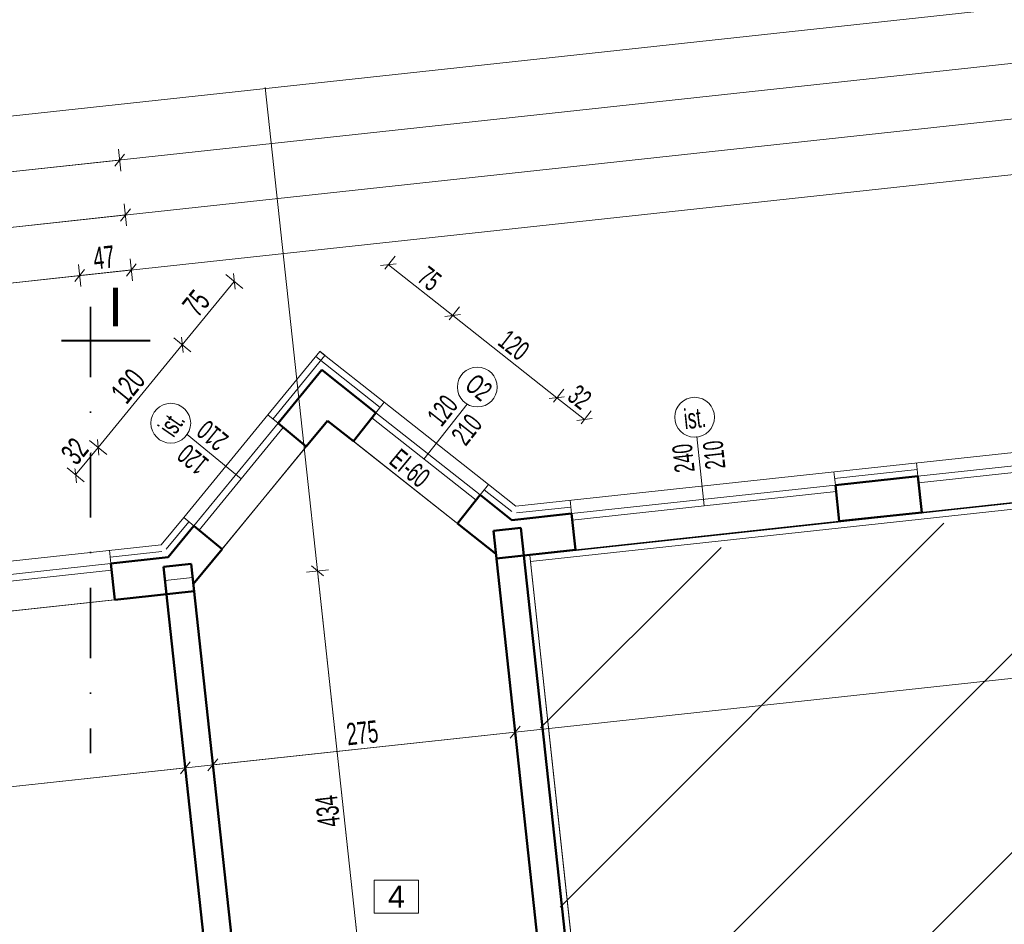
# Model space of a CAD drawing. Header units: millimetres. Extents: x 72202 to 304796, y 21658 to 519946.
# Tile 89 of 139: x 195580 to 196471, y 222518 to 223336. Entities that reach past the tile are written whole.
import ezdxf

# ---------------------------------------------------------------- set-up
doc = ezdxf.new("R2010")
doc.units = ezdxf.units.MM
doc.linetypes.add('ACAD_ISO10W100', pattern=[18.5, 12, -3, 0.5, -3])
doc.linetypes.add('DASHDOT', pattern=[25.4, 12.7, -6.35, 0, -6.35])
doc.layers.get('0').update_dxf_attribs({"color": 253})
doc.layers.get('Defpoints').update_dxf_attribs({"color": 253})
for name, color, linetype, lineweight in [('DRZWI I OKNA OPISY', 253, 'Continuous', 9), ('kreskowanie', 253, 'Continuous', 5), ('linia - gruba - projektowana', 253, 'Continuous', 50), ('linia - kreskowanie', 253, 'Continuous', 5), ('LINIA CIENKA', 7, 'Continuous', 13), ('LINIA KRESKOWANIE', 253, 'Continuous', 5), ('LINIA WYMIAROWANIE', 253, 'Continuous', 9), ('OPISY', 253, 'Continuous', 9), ('ściana_istniejąca', 253, 'Continuous', 35)]:
    doc.layers.add(name, color=color, linetype=linetype, lineweight=lineweight)
doc.layers.add('LINIA-NIE DRUKOWAĆ', color=253, linetype='Continuous', lineweight=20, plot=False)
doc.styles.add('simplex', font='arial.ttf')
doc.styles.get("Standard").update_dxf_attribs({"font": 'ARIALN.TTF', "width": 0.75})
doc.linetypes.add('GRADZINOWANIE', pattern='A,0.00254,-2.54,[134,ltypeshp.shx,S=2.54,R=0,X=-2.54,Y=0],-5.08,[134,ltypeshp.shx,S=2.54,R=180,X=2.54,Y=0],-2.54', length=10.16254)
doc.dimstyles.new('sebek100', dxfattribs={"dimtxt": 17, "dimasz": 10, "dimexe": 10, "dimexo": 20, "dimgap": 4, "dimtad": 1, "dimrnd": 0.5, "dimtxsty": 'Standard', "dimblk": 'OBLIQUE', "dimcen": 8, "dimclre": 1, "dimazin": 0, "dimtm": 1e-09, "dimtfac": 1, "dimtix": 1, "dimtmove": 1, "dimatfit": 3, "dimldrblk": 'zas', "dimfxl": 10, "dimfxlon": 1, "dimtolj": 2, "dimlwd": -1, "dimlwe": -1, "dimarcsym": 0})

# ---------------------------------------------------------------- blocks, each defined once
blk = doc.blocks.new('_Oblique')
at = {"color": 0, "linetype": 'ByBlock', "lineweight": -2}
blk.add_line((-0.5, -0.5), (0.5, 0.5), dxfattribs=at)
blk = doc.blocks.new('*D257')
at = {"layer": 'Defpoints', "color": 0, "lineweight": -3, "ltscale": 1.2, "transparency": 16777216}
blk.add_point((195765.29, 231441.87), dxfattribs=at)
at = {"layer": 'LINIA WYMIAROWANIE', "color": 1, "ltscale": 1.2, "transparency": 16777216}
for p, q in [((195765.29, 52082.93), (195765.29, 52067.93)), ((195793.29, 52077.93), (195793.29, 52067.93))]:
    blk.add_line(p, q, dxfattribs=at)
at = {"layer": 'LINIA WYMIAROWANIE', "color": 0, "ltscale": 1.2, "transparency": 16777216}
blk.add_line((195793.29, 52077.93), (195765.29, 52077.93), dxfattribs=at)
at = {"layer": 'LINIA WYMIAROWANIE', "color": 0, "ltscale": 1.2, "transparency": 16777216, "xscale": 10, "yscale": 10, "zscale": 10, "rotation": 180}
blk.add_blockref('_Oblique', (195765.29, 52077.93), dxfattribs=at)
at = {"layer": 'LINIA WYMIAROWANIE', "color": 0, "ltscale": 1.2, "transparency": 16777216, "xscale": 10, "yscale": 10, "zscale": 10}
blk.add_blockref('_Oblique', (195793.29, 52077.93), dxfattribs=at)
at = {"layer": 'LINIA WYMIAROWANIE', "color": 0, "lineweight": -3, "ltscale": 1.2, "transparency": 16777216, "insert": (195779.29, 52091.12), "char_height": 18, "attachment_point": 5, "bg_fill": 3, "box_fill_scale": 1.1, "bg_fill_color": 256, "bg_fill_true_color": 13158600, "bg_fill_transparency": 0}
blk.add_mtext('\\A2;28', dxfattribs=at)
at = {"layer": 'Defpoints', "color": 0, "lineweight": -3, "ltscale": 1.2, "transparency": 16777216}
for p in [(195765.29, 52077.93), (195793.29, 52077.93)]:
    blk.add_point(p, dxfattribs=at)
blk = doc.blocks.new('zas')
blk = doc.blocks.new('*D349')
at = {"layer": 'Defpoints', "color": 0, "lineweight": -3, "ltscale": 4, "transparency": 16777216}
for p in [(195634.41, 223104.73), (195661.35, 222855.94), (195422.71, 222830.43)]:
    blk.add_point(p, dxfattribs=at)
at = {"layer": 'LINIA WYMIAROWANIE', "color": 1, "ltscale": 4, "transparency": 16777216}
for p, q in [((195635.48, 223094.79), (195633.33, 223114.67)), ((195396.88, 223068.94), (195394.72, 223088.82))]:
    blk.add_line(p, q, dxfattribs=at)
at = {"layer": 'LINIA WYMIAROWANIE', "color": 0, "ltscale": 4, "transparency": 16777216}
blk.add_line((195395.8, 223078.88), (195634.41, 223104.73), dxfattribs=at)
at = {"layer": 'LINIA WYMIAROWANIE', "color": 0, "ltscale": 4, "transparency": 16777216, "xscale": 10, "yscale": 10, "zscale": 10}
for p, rotation in [((195634.41, 223104.73), 6.182016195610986), ((195395.8, 223078.88), 186.182016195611)]:
    blk.add_blockref('_Oblique', p, dxfattribs=dict(at, rotation=rotation))
at = {"layer": 'LINIA WYMIAROWANIE', "color": 0, "lineweight": -3, "ltscale": 4, "transparency": 16777216, "insert": (195513.57, 223105.93), "char_height": 20, "attachment_point": 5, "rotation": 6.18202, "bg_fill": 3, "box_fill_scale": 1.1, "bg_fill_color": 256, "bg_fill_true_color": 13158600, "bg_fill_transparency": 0}
blk.add_mtext('\\A2;240', dxfattribs=at)
blk = doc.blocks.new('*D350')
at = {"layer": 'Defpoints', "color": 0, "lineweight": -3, "ltscale": 4, "transparency": 16777216}
for p in [(195681.09, 223109.78), (195661.35, 222855.94), (195708.04, 222860.98)]:
    blk.add_point(p, dxfattribs=at)
at = {"layer": 'LINIA WYMIAROWANIE', "color": 1, "ltscale": 4, "transparency": 16777216}
for p, q in [((195635.48, 223094.79), (195633.33, 223114.67)), ((195682.17, 223099.84), (195680.02, 223119.73))]:
    blk.add_line(p, q, dxfattribs=at)
at = {"layer": 'LINIA WYMIAROWANIE', "color": 0, "ltscale": 4, "transparency": 16777216}
blk.add_line((195634.41, 223104.73), (195681.09, 223109.78), dxfattribs=at)
at = {"layer": 'LINIA WYMIAROWANIE', "color": 0, "ltscale": 4, "transparency": 16777216, "xscale": 10, "yscale": 10, "zscale": 10}
for p, rotation in [((195681.09, 223109.78), 6.182016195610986), ((195634.41, 223104.73), 186.182016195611)]:
    blk.add_blockref('_Oblique', p, dxfattribs=dict(at, rotation=rotation))
at = {"layer": 'LINIA WYMIAROWANIE', "color": 0, "lineweight": -3, "ltscale": 4, "transparency": 16777216, "insert": (195656.24, 223121.17), "char_height": 20, "attachment_point": 5, "rotation": 6.18202, "bg_fill": 3, "box_fill_scale": 1.1, "bg_fill_color": 256, "bg_fill_true_color": 13158600, "bg_fill_transparency": 0}
blk.add_mtext('\\A2;47', dxfattribs=at)
blk = doc.blocks.new('*D335')
at = {"layer": 'Defpoints', "color": 0, "lineweight": -3, "ltscale": 4, "transparency": 16777216}
for p in [(195670.48, 223209.03), (195702.68, 222910.7), (194700.03, 222802.49)]:
    blk.add_point(p, dxfattribs=at)
at = {"layer": 'LINIA WYMIAROWANIE', "color": 1, "ltscale": 4, "transparency": 16777216}
for p, q in [((195671.55, 223199.09), (195669.41, 223218.97)), ((194668.91, 223090.88), (194666.76, 223110.77))]:
    blk.add_line(p, q, dxfattribs=at)
at = {"layer": 'LINIA WYMIAROWANIE', "color": 0, "ltscale": 4, "transparency": 16777216}
blk.add_line((194667.84, 223100.82), (195670.48, 223209.03), dxfattribs=at)
at = {"layer": 'LINIA WYMIAROWANIE', "color": 0, "ltscale": 4, "transparency": 16777216, "xscale": 10, "yscale": 10, "zscale": 10}
for p, rotation in [((195670.48, 223209.03), 6.159668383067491), ((194667.84, 223100.82), 186.1596683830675)]:
    blk.add_blockref('_Oblique', p, dxfattribs=dict(at, rotation=rotation))
at = {"layer": 'LINIA WYMIAROWANIE', "color": 0, "lineweight": -3, "ltscale": 4, "transparency": 16777216, "insert": (195167.63, 223169.06), "char_height": 20, "attachment_point": 5, "rotation": 6.15967, "bg_fill": 3, "box_fill_scale": 1.1, "bg_fill_color": 256, "bg_fill_true_color": 13158600, "bg_fill_transparency": 0}
blk.add_mtext('\\A2;1009', dxfattribs=at)
blk = doc.blocks.new('*D351')
at = {"layer": 'Defpoints', "color": 0, "lineweight": -3, "ltscale": 4, "transparency": 16777216}
for p in [(195675.74, 223159.5), (195717.87, 222770.58), (194759.37, 222672.39)]:
    blk.add_point(p, dxfattribs=at)
at = {"layer": 'LINIA WYMIAROWANIE', "color": 1, "ltscale": 4, "transparency": 16777216}
for p, q in [((195676.82, 223149.56), (195674.67, 223169.44)), ((194718.92, 223045.8), (194716.77, 223065.68))]:
    blk.add_line(p, q, dxfattribs=at)
at = {"layer": 'LINIA WYMIAROWANIE', "color": 0, "ltscale": 4, "transparency": 16777216}
blk.add_line((194717.85, 223055.74), (195675.74, 223159.5), dxfattribs=at)
at = {"layer": 'LINIA WYMIAROWANIE', "color": 0, "ltscale": 4, "transparency": 16777216, "xscale": 10, "yscale": 10, "zscale": 10}
for p, rotation in [((195675.74, 223159.5), 6.182017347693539), ((194717.85, 223055.74), 186.1820173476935)]:
    blk.add_blockref('_Oblique', p, dxfattribs=dict(at, rotation=rotation))
at = {"layer": 'LINIA WYMIAROWANIE', "color": 0, "lineweight": -3, "ltscale": 4, "transparency": 16777216, "insert": (195195.07, 223123.54), "char_height": 20, "attachment_point": 5, "rotation": 6.18202, "bg_fill": 3, "box_fill_scale": 1.1, "bg_fill_color": 256, "bg_fill_true_color": 13158600, "bg_fill_transparency": 0}
blk.add_mtext('\\A2;963,5', dxfattribs=at)
blk = doc.blocks.new('*D355')
at = {"layer": 'Defpoints', "color": 0, "lineweight": -3, "ltscale": 4, "transparency": 16777216}
for p in [(195727.15, 223042.04), (195851.52, 223036.03), (195804.49, 222978.65)]:
    blk.add_point(p, dxfattribs=at)
at = {"layer": 'LINIA WYMIAROWANIE', "color": 1, "ltscale": 4, "transparency": 16777216}
for p, q in [((195781.91, 223093.08), (195766.45, 223105.76)), ((195734.89, 223035.7), (195719.42, 223048.38))]:
    blk.add_line(p, q, dxfattribs=at)
at = {"layer": 'LINIA WYMIAROWANIE', "color": 0, "ltscale": 4, "transparency": 16777216}
blk.add_line((195774.18, 223099.42), (195727.15, 223042.04), dxfattribs=at)
at = {"layer": 'LINIA WYMIAROWANIE', "color": 0, "ltscale": 4, "transparency": 16777216, "xscale": 10, "yscale": 10, "zscale": 10}
for p, rotation in [((195774.18, 223099.42), 50.66166120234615), ((195727.15, 223042.04), 230.6616612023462)]:
    blk.add_blockref('_Oblique', p, dxfattribs=dict(at, rotation=rotation))
at = {"layer": 'LINIA WYMIAROWANIE', "color": 0, "lineweight": -3, "ltscale": 4, "transparency": 16777216, "insert": (195739.71, 223079.71), "char_height": 20, "attachment_point": 5, "rotation": 50.66166, "bg_fill": 3, "box_fill_scale": 1.1, "bg_fill_color": 256, "bg_fill_true_color": 13158600, "bg_fill_transparency": 0}
blk.add_mtext('\\A2;75', dxfattribs=at)
blk = doc.blocks.new('*D356')
at = {"layer": 'Defpoints', "color": 0, "lineweight": -3, "ltscale": 4, "transparency": 16777216}
for p in [(195804.49, 222978.65), (195651.08, 222949.23), (195728.43, 222885.84)]:
    blk.add_point(p, dxfattribs=at)
at = {"layer": 'LINIA WYMIAROWANIE', "color": 0, "ltscale": 4, "transparency": 16777216}
blk.add_line((195727.15, 223042.04), (195651.08, 222949.23), dxfattribs=at)
at = {"layer": 'LINIA WYMIAROWANIE', "color": 1, "ltscale": 4, "transparency": 16777216}
for p, q in [((195734.89, 223035.7), (195719.42, 223048.38)), ((195658.82, 222942.89), (195643.35, 222955.57))]:
    blk.add_line(p, q, dxfattribs=at)
at = {"layer": 'LINIA WYMIAROWANIE', "color": 0, "ltscale": 4, "transparency": 16777216, "xscale": 10, "yscale": 10, "zscale": 10}
for p, rotation in [((195727.15, 223042.04), 50.66166120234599), ((195651.08, 222949.23), 230.661661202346)]:
    blk.add_blockref('_Oblique', p, dxfattribs=dict(at, rotation=rotation))
at = {"layer": 'LINIA WYMIAROWANIE', "color": 0, "lineweight": -3, "ltscale": 4, "transparency": 16777216, "insert": (195678.13, 223004.65), "char_height": 20, "attachment_point": 5, "rotation": 50.66166, "bg_fill": 3, "box_fill_scale": 1.1, "bg_fill_color": 256, "bg_fill_true_color": 13158600, "bg_fill_transparency": 0}
blk.add_mtext('\\A2;120', dxfattribs=at)
blk = doc.blocks.new('*D357')
at = {"layer": 'Defpoints', "color": 0, "lineweight": -3, "ltscale": 4, "transparency": 16777216}
for p in [(195728.43, 222885.84), (195708.04, 222860.98)]:
    blk.add_point(p, dxfattribs=at)
at = {"layer": 'LINIA WYMIAROWANIE', "color": 1, "ltscale": 4, "transparency": 16777216}
for p, q in [((195658.82, 222942.89), (195643.35, 222955.57)), ((195638.44, 222918.03), (195622.97, 222930.7))]:
    blk.add_line(p, q, dxfattribs=at)
at = {"layer": 'LINIA WYMIAROWANIE', "color": 0, "ltscale": 4, "transparency": 16777216}
blk.add_line((195651.08, 222949.23), (195630.7, 222924.37), dxfattribs=at)
at = {"layer": 'LINIA WYMIAROWANIE', "color": 0, "ltscale": 4, "transparency": 16777216, "xscale": 10, "yscale": 10, "zscale": 10}
for p, rotation in [((195651.08, 222949.23), 50.66166120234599), ((195630.7, 222924.37), 230.661661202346)]:
    blk.add_blockref('_Oblique', p, dxfattribs=dict(at, rotation=rotation))
at = {"layer": 'LINIA WYMIAROWANIE', "color": 0, "lineweight": -3, "ltscale": 4, "transparency": 16777216, "insert": (195629.9, 222945.81), "char_height": 20, "attachment_point": 5, "rotation": 50.66166, "bg_fill": 3, "box_fill_scale": 1.1, "bg_fill_color": 256, "bg_fill_true_color": 13158600, "bg_fill_transparency": 0}
blk.add_mtext('\\A2;32', dxfattribs=at)
at = {"layer": 'Defpoints', "color": 0, "lineweight": -3, "ltscale": 4, "transparency": 16777216}
blk.add_point((195630.7, 222924.37), dxfattribs=at)
blk = doc.blocks.new('*D358')
at = {"layer": 'Defpoints', "color": 0, "lineweight": -3, "ltscale": 4, "transparency": 16777216}
for p in [(195971.72, 223068.53), (195851.52, 223036.03), (195909.75, 222990.05)]:
    blk.add_point(p, dxfattribs=at)
at = {"layer": 'LINIA WYMIAROWANIE', "color": 1, "ltscale": 4, "transparency": 16777216}
for p, q in [((195910.4, 223110.59), (195919.69, 223122.36)), ((195968.62, 223064.61), (195977.92, 223076.38))]:
    blk.add_line(p, q, dxfattribs=at)
at = {"layer": 'LINIA WYMIAROWANIE', "color": 0, "ltscale": 4, "transparency": 16777216}
blk.add_line((195913.5, 223114.51), (195971.72, 223068.53), dxfattribs=at)
at = {"layer": 'LINIA WYMIAROWANIE', "color": 0, "ltscale": 4, "transparency": 16777216, "xscale": 10, "yscale": 10, "zscale": 10}
for p, rotation in [((195913.5, 223114.51), 141.7023734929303), ((195971.72, 223068.53), 321.7023734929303)]:
    blk.add_blockref('_Oblique', p, dxfattribs=dict(at, rotation=rotation))
at = {"layer": 'LINIA WYMIAROWANIE', "color": 0, "lineweight": -3, "ltscale": 4, "transparency": 16777216, "insert": (195950.76, 223101.85), "char_height": 18, "attachment_point": 5, "rotation": 321.70237, "bg_fill": 3, "box_fill_scale": 1.1, "bg_fill_color": 256, "bg_fill_true_color": 13158600, "bg_fill_transparency": 0}
blk.add_mtext('\\A2;75', dxfattribs=at)
blk = doc.blocks.new('*D359')
at = {"layer": 'Defpoints', "color": 0, "lineweight": -3, "ltscale": 4, "transparency": 16777216}
for p in [(195909.75, 222990.05), (196065.9, 222994.16), (196003.92, 222915.68)]:
    blk.add_point(p, dxfattribs=at)
at = {"layer": 'LINIA WYMIAROWANIE', "color": 1, "ltscale": 4, "transparency": 16777216}
for p, q in [((195968.62, 223064.61), (195977.92, 223076.38)), ((196062.8, 222990.24), (196072.09, 223002.01))]:
    blk.add_line(p, q, dxfattribs=at)
at = {"layer": 'LINIA WYMIAROWANIE', "color": 0, "ltscale": 4, "transparency": 16777216}
blk.add_line((195971.72, 223068.53), (196065.9, 222994.16), dxfattribs=at)
at = {"layer": 'LINIA WYMIAROWANIE', "color": 0, "ltscale": 4, "transparency": 16777216, "xscale": 10, "yscale": 10, "zscale": 10}
for p, rotation in [((195971.72, 223068.53), 141.7023734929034), ((196065.9, 222994.16), 321.7023734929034)]:
    blk.add_blockref('_Oblique', p, dxfattribs=dict(at, rotation=rotation))
at = {"layer": 'LINIA WYMIAROWANIE', "color": 0, "lineweight": -3, "ltscale": 4, "transparency": 16777216, "insert": (196026.98, 223041.7), "char_height": 18, "attachment_point": 5, "rotation": 321.70237, "bg_fill": 3, "box_fill_scale": 1.1, "bg_fill_color": 256, "bg_fill_true_color": 13158600, "bg_fill_transparency": 0}
blk.add_mtext('\\A2;120', dxfattribs=at)
blk = doc.blocks.new('*D360')
at = {"layer": 'Defpoints', "color": 0, "lineweight": -3, "ltscale": 4, "transparency": 16777216}
for p in [(196003.92, 222915.68), (196028.86, 222895.99)]:
    blk.add_point(p, dxfattribs=at)
at = {"layer": 'LINIA WYMIAROWANIE', "color": 1, "ltscale": 4, "transparency": 16777216}
for p, q in [((196062.8, 222990.24), (196072.09, 223002.01)), ((196087.74, 222970.55), (196097.03, 222982.32))]:
    blk.add_line(p, q, dxfattribs=at)
at = {"layer": 'LINIA WYMIAROWANIE', "color": 0, "ltscale": 4, "transparency": 16777216}
blk.add_line((196065.9, 222994.16), (196090.83, 222974.47), dxfattribs=at)
at = {"layer": 'LINIA WYMIAROWANIE', "color": 0, "ltscale": 4, "transparency": 16777216, "xscale": 10, "yscale": 10, "zscale": 10}
for p, rotation in [((196065.9, 222994.16), 141.7023734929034), ((196090.83, 222974.47), 321.7023734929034)]:
    blk.add_blockref('_Oblique', p, dxfattribs=dict(at, rotation=rotation))
at = {"layer": 'LINIA WYMIAROWANIE', "color": 0, "lineweight": -3, "ltscale": 4, "transparency": 16777216, "insert": (196086.54, 222994.67), "char_height": 18, "attachment_point": 5, "rotation": 321.70237, "bg_fill": 3, "box_fill_scale": 1.1, "bg_fill_color": 256, "bg_fill_true_color": 13158600, "bg_fill_transparency": 0}
blk.add_mtext('\\A2;32', dxfattribs=at)
at = {"layer": 'Defpoints', "color": 0, "lineweight": -3, "ltscale": 4, "transparency": 16777216}
blk.add_point((196090.83, 222974.47), dxfattribs=at)
blk = doc.blocks.new('*D445')
at = {"layer": 'Defpoints', "color": 0, "lineweight": -3, "ltscale": 4, "transparency": 16777216}
for p in [(195712.9, 222816.5), (194755, 222712.75), (195729.91, 222659.42)]:
    blk.add_point(p, dxfattribs=at)
at = {"layer": 'LINIA WYMIAROWANIE', "color": 0, "ltscale": 4, "transparency": 16777216}
blk.add_line((194772.01, 222555.67), (195729.91, 222659.42), dxfattribs=at)
at = {"layer": 'LINIA WYMIAROWANIE', "color": 1, "ltscale": 4, "transparency": 16777216}
for p, q in [((195729.37, 222664.39), (195730.99, 222649.48)), ((194771.47, 222560.64), (194773.09, 222545.72))]:
    blk.add_line(p, q, dxfattribs=at)
at = {"layer": 'LINIA WYMIAROWANIE', "color": 0, "ltscale": 4, "transparency": 16777216, "xscale": 10, "yscale": 10, "zscale": 10}
for p, rotation in [((195729.91, 222659.42), 6.182017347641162), ((194772.01, 222555.67), 186.1820173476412)]:
    blk.add_blockref('_Oblique', p, dxfattribs=dict(at, rotation=rotation))
at = {"layer": 'LINIA WYMIAROWANIE', "color": 0, "lineweight": -3, "ltscale": 4, "transparency": 16777216, "insert": (195249.24, 222623.47), "char_height": 20, "attachment_point": 5, "rotation": 6.18202, "bg_fill": 3, "box_fill_scale": 1.1, "bg_fill_color": 256, "bg_fill_true_color": 13158600, "bg_fill_transparency": 0}
blk.add_mtext('\\A2;963,5', dxfattribs=at)
blk = doc.blocks.new('*D446')
at = {"layer": 'Defpoints', "color": 0, "lineweight": -3, "ltscale": 4, "transparency": 16777216}
for p in [(196020.47, 222762.76), (195747.07, 222733.14), (196028.17, 222691.73)]:
    blk.add_point(p, dxfattribs=at)
at = {"layer": 'LINIA WYMIAROWANIE', "ltscale": 4, "transparency": 16777216}
for p, q in [((196027.63, 222696.7), (196029.24, 222681.79)), ((195754.23, 222667.09), (195755.84, 222652.17))]:
    blk.add_line(p, q, dxfattribs=at)
at = {"layer": 'LINIA WYMIAROWANIE', "color": 0, "ltscale": 4, "transparency": 16777216}
blk.add_line((195754.77, 222662.11), (196028.17, 222691.73), dxfattribs=at)
at = {"layer": 'LINIA WYMIAROWANIE', "color": 0, "ltscale": 4, "transparency": 16777216, "xscale": 10, "yscale": 10, "zscale": 10}
for p, rotation in [((196028.17, 222691.73), 6.182017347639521), ((195754.77, 222662.11), 186.1820173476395)]:
    blk.add_blockref('_Oblique', p, dxfattribs=dict(at, rotation=rotation))
at = {"layer": 'LINIA WYMIAROWANIE', "color": 0, "lineweight": -3, "ltscale": 4, "transparency": 16777216, "insert": (195889.94, 222691.05), "char_height": 20, "attachment_point": 5, "rotation": 6.18202, "bg_fill": 3, "box_fill_scale": 1.1, "bg_fill_color": 256, "bg_fill_true_color": 13158600, "bg_fill_transparency": 0}
blk.add_mtext('\\A2;275', dxfattribs=at)
blk = doc.blocks.new('*D448')
at = {"layer": 'Defpoints', "color": 0, "lineweight": -3, "ltscale": 4, "transparency": 16777216}
for p in [(195737.08, 222825.41), (195896.18, 222405.85), (195783.84, 222393.68)]:
    blk.add_point(p, dxfattribs=at)
at = {"layer": 'LINIA WYMIAROWANIE', "color": 1, "ltscale": 4, "transparency": 16777216}
for p, q in [((195839.48, 222836.5), (195859.36, 222838.65)), ((195886.24, 222404.78), (195906.13, 222406.93))]:
    blk.add_line(p, q, dxfattribs=at)
at = {"layer": 'LINIA WYMIAROWANIE', "color": 0, "ltscale": 4, "transparency": 16777216}
blk.add_line((195849.42, 222837.58), (195896.18, 222405.85), dxfattribs=at)
at = {"layer": 'LINIA WYMIAROWANIE', "color": 0, "ltscale": 4, "transparency": 16777216, "xscale": 10, "yscale": 10, "zscale": 10}
for p, rotation in [((195849.42, 222837.58), 96.18201734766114), ((195896.18, 222405.85), 276.1820173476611)]:
    blk.add_blockref('_Oblique', p, dxfattribs=dict(at, rotation=rotation))
at = {"layer": 'LINIA WYMIAROWANIE', "color": 0, "lineweight": -3, "ltscale": 4, "transparency": 16777216, "insert": (195858.67, 222620.19), "char_height": 20, "attachment_point": 5, "rotation": 96.18202, "bg_fill": 3, "box_fill_scale": 1.1, "bg_fill_color": 256, "bg_fill_true_color": 13158600, "bg_fill_transparency": 0}
blk.add_mtext('\\A2;434', dxfattribs=at)

msp = doc.modelspace()

# ---------------------------------------------------------------- hatches: boundary and pattern name
at = {"layer": 'linia - kreskowanie'}
h = msp.add_hatch(dxfattribs=at)
h.set_pattern_fill('ANSI31', color=8, scale=40)
h.set_pattern_definition([(45, (56619.7, 32256.06), (-89.80256, 89.80256), [])])
h.paths.add_polyline_path([(198832.725, 222178.761), (198839.81, 222204.675), (199063.501, 222228.904), (198963.029, 223156.479), (196035.652, 222839.393), (196103.818, 222210.074), (196240.541, 222224.884), (196240.459, 221997.338), (196240.459, 221796.737), (196350.333, 221796.737), (196350.333, 221138.737), (199068.086, 221138.737), (199068.086, 221771.737), (198833.148, 221771.737)])

# ---------------------------------------------------------------- linework, layer by layer
at = {"layer": 'DRZWI I OKNA OPISY'}
for p, q in [((195945.679, 222938.742), (195984.838, 222988.33)), ((195780.381, 222920.837), (195731.512, 222960.89)), ((196199.127, 222896.329), (196192.348, 222959.149)), ((196199.127, 222896.329), (196192.348, 222959.149))]:
    msp.add_line(p, q, dxfattribs=at)
msp.add_circle((196190.47, 222976.545), 18, dxfattribs=at)
at = {"layer": 'kreskowanie', "color": 0, "linetype": 'ACAD_ISO10W100', "lineweight": 40, "ltscale": 12}
msp.add_line((195617.996, 223045.966), (195697.996, 223045.966), dxfattribs=at)
at = {"layer": 'linia - gruba - projektowana'}
for p, q in [((195813.774, 222971.045), (195853.333, 223019.311)), ((195902.31, 222980.635), (195853.333, 223019.311)), ((195881.858, 222954.737), (195902.31, 222980.635)), ((195839.297, 222950.127), (195813.774, 222971.045)), ((195839.297, 222950.127), (195858.314, 222973.329)), ((195881.858, 222954.737), (195858.314, 222973.329)), ((196317.783, 222915.216), (196392.347, 222923.293)), ((196392.347, 222923.293), (196395.901, 222890.485)), ((196317.783, 222915.216), (196321.337, 222882.408)), ((195976.034, 222880.367), (195996.486, 222906.266)), ((196025.274, 222883.532), (195996.486, 222906.266)), ((196025.274, 222883.532), (196079.179, 222889.371)), ((196079.179, 222889.371), (196082.733, 222856.563)), ((196321.337, 222882.408), (196395.901, 222890.485)), ((196010.698, 222852.994), (195976.034, 222880.367)), ((195714.454, 222849.865), (195737.706, 222878.235)), ((195763.229, 222857.317), (195737.706, 222878.235)), ((196008.459, 222873.664), (196033.314, 222876.356)), ((196008.459, 222873.664), (196057.78, 222418.328)), ((196033.314, 222876.356), (196082.635, 222421.02)), ((195737.077, 222825.409), (195763.229, 222857.317)), ((196011.151, 222848.81), (196082.733, 222856.563)), ((195662.616, 222844.25), (195714.454, 222849.865)), ((195662.616, 222844.25), (195666.169, 222811.442)), ((195710.204, 222841.358), (195735.058, 222844.05)), ((195710.204, 222841.358), (195712.896, 222816.503)), ((195710.204, 222841.358), (195758.986, 222390.992)), ((195735.058, 222844.05), (195783.841, 222393.684)), ((195666.169, 222811.442), (195737.751, 222819.196))]:
    msp.add_line(p, q, dxfattribs=at)
at = {"layer": 'LINIA CIENKA'}
for p, q in [((196028.86, 222895.991), (199003.276, 223218.171)), ((195804.493, 222978.652), (195851.522, 223036.032)), ((195909.747, 222990.053), (195851.522, 223036.032)), ((195902.31, 222980.635), (195909.747, 222990.053)), ((196003.923, 222915.683), (195909.747, 222990.053)), ((195804.493, 222978.652), (195728.425, 222885.842)), ((195813.774, 222971.045), (195804.493, 222978.652)), ((195996.486, 222906.266), (195902.31, 222980.635)), ((195813.774, 222971.045), (195737.706, 222878.235)), ((195992.767, 222901.557), (195898.591, 222975.926)), ((195818.415, 222967.242), (195742.347, 222874.432)), ((195881.858, 222954.737), (195976.034, 222880.367)), ((195763.229, 222857.317), (195839.297, 222950.127)), ((196630.952, 222949.138), (196392.347, 222923.293)), ((196631.598, 222943.173), (196392.993, 222917.328)), ((196392.347, 222923.293), (196391.05, 222935.316)), ((196317.783, 222915.216), (196316.486, 222927.24)), ((196634.505, 222916.33), (196395.901, 222890.485)), ((195996.486, 222906.266), (196003.923, 222915.683)), ((196028.86, 222895.991), (196003.923, 222915.683)), ((196317.783, 222915.216), (196079.179, 222889.371)), ((196318.429, 222909.251), (196079.825, 222883.406)), ((196079.179, 222889.371), (196077.881, 222901.395)), ((196031.15, 222896.333), (196031.16, 222896.24)), ((195708.044, 222860.976), (195728.425, 222885.842)), ((195737.706, 222878.235), (195728.425, 222885.842)), ((196321.337, 222882.408), (196082.733, 222856.563)), ((195708.044, 222860.976), (194705.401, 222752.768)), ((195662.616, 222844.25), (195661.318, 222856.274)), ((195662.616, 222844.25), (195424.011, 222818.405)), ((195663.262, 222838.285), (195424.657, 222812.44)), ((195666.169, 222811.442), (195427.565, 222785.597))]:
    msp.add_line(p, q, dxfattribs=at)
msp.add_lwpolyline([(198975.828, 223169.34), (196041.492, 222851.501), (196109.658, 222222.182), (196246.381, 222236.991), (196246.299, 222009.445), (196246.299, 222009.445), (196246.299, 221808.844), (196355.808, 221808.844), (196355.808, 221150.844), (199073.926, 221150.844), (199073.926, 221783.844), (198838.988, 221783.844), (198838.86, 221907.081)], dxfattribs=at)
at = {"layer": 'LINIA KRESKOWANIE', "linetype": 'GRADZINOWANIE', "ltscale": 0.6}
for p, q in [((195809.104, 222974.846), (195856.133, 223032.225)), ((195905.999, 222985.341), (195847.774, 223031.32)), ((196317.11, 222921.178), (196391.674, 222929.255)), ((196025.112, 222891.279), (196000.175, 222910.971)), ((196029.476, 222890.023), (196078.506, 222895.333)), ((195712.655, 222857.169), (195733.036, 222882.036)), ((195708.688, 222855.01), (195661.998, 222849.971))]:
    msp.add_line(p, q, dxfattribs=at)
at = {"layer": 'LINIA WYMIAROWANIE', "color": 4, "ltscale": 1.2}
for q in [(195711.55, 222828.931), (195737.751, 222819.196)]:
    msp.add_line((195736.404, 222831.623), q, dxfattribs=at)
msp.add_lwpolyline([(195710.204, 222841.358), (195712.896, 222816.503), (195737.751, 222819.196), (195735.058, 222844.05), (195710.204, 222841.358)], dxfattribs=at)
at = {"layer": 'LINIA-NIE DRUKOWAĆ'}
for p, q in [((194214.956, 223101.854), (198960.201, 223615.845)), ((194220.341, 223052.144), (198965.585, 223566.136)), ((194225.725, 223002.435), (198970.969, 223516.427)), ((194231.11, 222952.726), (198976.354, 223466.718))]:
    msp.add_line(p, q, dxfattribs=at)
for points in [[(198970.028, 223169.341), (196035.692, 222851.502), (196103.858, 222222.183), (196246.623, 222236.99), (196246.292, 222009.443), (196246.292, 222009.146), (196246.299, 221808.846), (196350.008, 221808.846), (196350.008, 221150.846), (199068.126, 221150.846), (199068.126, 221783.846), (198833.188, 221783.846), (198832.766, 222190.869), (198839.85, 222216.783), (199063.541, 222241.013), (198963.069, 223168.587)], [(195805.917, 222189.877), (195737.077, 222825.409), (195858.314, 222973.329), (196010.698, 222852.994), (196079.317, 222219.491), (195805.917, 222189.877)], [(196994.897, 222955.366), (196036.006, 222851.502), (196104.172, 222222.183), (197063.063, 222326.047), (196994.897, 222955.366)], [(195712.896, 222816.503), (194754.999, 222712.747), (194823.165, 222083.428), (195752.231, 222184.061), (195740.923, 222288.451), (195767.766, 222291.358), (195769.778, 222291.358), (195712.896, 222816.503)]]:
    msp.add_lwpolyline(points, dxfattribs=at)
msp.add_lwpolyline([(198957.55, 223161.975), (196042.103, 222846.182), (196108.977, 222228.793), (196246.383, 222243.676), (196246.292, 222009.443), (196246.299, 221814.844), (196355.808, 221814.844), (196355.808, 221156.844), (199061.926, 221156.844), (199061.926, 221777.844), (198826.994, 221777.844), (198826.565, 222191.671), (198834.94, 222222.307), (199056.73, 222246.331)], close=True, dxfattribs=at)
at = {"layer": 'OPISY'}
msp.add_lwpolyline([(195900.791, 222557.876), (195900.791, 222527.876), (195940.791, 222527.876), (195940.791, 222557.876)], close=True, dxfattribs=at)
at = {"layer": 'ściana_istniejąca', "linetype": 'DASHDOT', "ltscale": 5}
msp.add_line((195644.224, 223076.418), (195644.224, 222672.791), dxfattribs=at)

# ---------------------------------------------------------------- texts
at = {"layer": 'DRZWI I OKNA OPISY', "char_height": 18, "width": 130, "attachment_point": 5}
for s, insert, rotation in [('120', (195962.505, 222982.601), 51.702374), ('210', (195984.45, 222965.272), 51.702374), ('ist. ', (196190.659, 222975.596), 6.159669), ('210', (195754.559, 222960.083), 140.661661), ('210', (196208.22, 222942.419), 96.159668), ('210', (196208.22, 222942.419), 96.159668), ('120', (195736.834, 222938.457), 140.661661), ('240', (196180.419, 222939.419), 96.159668), ('240', (196180.419, 222939.419), 96.159668)]:
    msp.add_mtext(s, dxfattribs=dict(at, insert=insert, rotation=rotation))
at = {"layer": 'kreskowanie', "color": 0, "linetype": 'ACAD_ISO10W100', "lineweight": 40, "ltscale": 12, "style": 'simplex'}
msp.add_text('I', height=35, dxfattribs=at).set_placement((195659.832, 223058.858))
at = {"layer": 'OPISY', "insert": (195920.791, 222542.876), "char_height": 20, "width": 40, "attachment_point": 5, "style": 'simplex'}
msp.add_mtext('4', dxfattribs=at)

# ---------------------------------------------------------------- next in the draw order: dimensions: what is measured, and where the dimension line sits
at = {"layer": 'LINIA WYMIAROWANIE', "lineweight": -3, "ltscale": 1.2}
dim = msp.add_linear_dim(base=(195765.292, 52077.926), p1=(195793.292, 52077.926), p2=(195765.292, 231441.874), dimstyle='sebek100', override={"dimtxt": 18, "dimrnd": 0, "dimfxl": 5, "dimtfill": 1, "dimarcsym": 2}, dxfattribs=at)
dim.commit()
dim.dimension.update_dxf_attribs({"geometry": '*D257', "text_midpoint": (195779.292, 52091.116)})
at = {"layer": 'LINIA WYMIAROWANIE', "lineweight": -3, "ltscale": 4}
dim = msp.add_linear_dim(base=(195634.406, 223104.727), p1=(195422.714, 222830.429), p2=(195661.354, 222855.937), angle=186.182016, dimstyle='sebek100', override={"dimtxt": 20, "dimrnd": 0, "dimtfill": 1, "dimarcsym": 2}, dxfattribs=at)
dim.commit()
dim.dimension.update_dxf_attribs({"geometry": '*D349', "text_midpoint": (195513.574, 223105.933)})

# ---------------------------------------------------------------- next in the draw order: dimensions: what is measured, and where the dimension line sits
dim = msp.add_linear_dim(base=(195681.094, 223109.784), p1=(195661.354, 222855.937), p2=(195708.044, 222860.976), angle=186.182016, text='47', dimstyle='sebek100', override={"dimtxt": 20, "dimrnd": 0, "dimtfill": 1, "dimarcsym": 2}, dxfattribs=at)
dim.commit()
dim.dimension.update_dxf_attribs({"geometry": '*D350', "text_midpoint": (195656.243, 223121.174)})

# ---------------------------------------------------------------- next in the draw order: dimensions: what is measured, and where the dimension line sits
dim = msp.add_aligned_dim(p1=(194700.034, 222802.494), p2=(195702.678, 222910.702), distance=300.063, text='1009', dimstyle='sebek100', override={"dimtxt": 20, "dimrnd": 0, "dimtfill": 1, "dimarcsym": 2}, dxfattribs=at)
dim.commit()
dim.dimension.update_dxf_attribs({"geometry": '*D335', "text_midpoint": (195167.635, 223169.058)})

# ---------------------------------------------------------------- next in the draw order: dimensions: what is measured, and where the dimension line sits
dim = msp.add_linear_dim(base=(195675.744, 223159.497), p1=(194759.37, 222672.388), p2=(195717.87, 222770.58), angle=186.182017, dimstyle='sebek100', override={"dimtxt": 20, "dimrnd": 0, "dimtfill": 1, "dimarcsym": 2}, dxfattribs=at)
dim.commit()
dim.dimension.update_dxf_attribs({"geometry": '*D351', "text_midpoint": (195195.07, 223123.545)})

# ---------------------------------------------------------------- next in the draw order: dimensions: what is measured, and where the dimension line sits
dim = msp.add_aligned_dim(p1=(195851.522, 223036.032), p2=(195804.493, 222978.652), distance=-100, text='75', dimstyle='sebek100', override={"dimtxt": 20, "dimrnd": 0, "dimtfill": 1, "dimarcsym": 2}, dxfattribs=at)
dim.commit()
dim.dimension.update_dxf_attribs({"geometry": '*D355', "text_midpoint": (195739.706, 223079.715)})

# ---------------------------------------------------------------- next in the draw order: dimensions: what is measured, and where the dimension line sits
dim = msp.add_aligned_dim(p1=(195851.522, 223036.032), p2=(195909.747, 222990.053), distance=100, text='75', dimstyle='sebek100', override={"dimtxt": 18, "dimrnd": 0, "dimfxl": 5, "dimtfill": 1, "dimarcsym": 2}, dxfattribs=at)
dim.commit()
dim.dimension.update_dxf_attribs({"geometry": '*D358', "text_midpoint": (195950.761, 223101.845)})
dim = msp.add_linear_dim(base=(195651.084, 222949.232), p1=(195804.493, 222978.652), p2=(195728.425, 222885.842), angle=50.661661, dimstyle='sebek100', override={"dimtxt": 20, "dimrnd": 0, "dimtfill": 1, "dimarcsym": 2}, dxfattribs=at)
dim.commit()
dim.dimension.update_dxf_attribs({"geometry": '*D356', "text_midpoint": (195678.126, 223004.646)})

# ---------------------------------------------------------------- next in the draw order: linework, layer by layer
msp.add_line((195856.133, 223032.225), (195851.509, 223036.015), dxfattribs=at)

# ---------------------------------------------------------------- next in the draw order: texts
at = {"layer": 'DRZWI I OKNA OPISY', "insert": (195754.559, 222960.083), "char_height": 18, "width": 130, "attachment_point": 5, "rotation": 140.661661}
msp.add_mtext('210', dxfattribs=at)

# ---------------------------------------------------------------- next in the draw order: dimensions: what is measured, and where the dimension line sits
at = {"layer": 'LINIA WYMIAROWANIE', "lineweight": -3, "ltscale": 4}
dim = msp.add_linear_dim(base=(196065.897, 222994.163), p1=(195909.747, 222990.053), p2=(196003.923, 222915.683), angle=141.702373, dimstyle='sebek100', override={"dimtxt": 18, "dimrnd": 0, "dimfxl": 5, "dimtfill": 1, "dimarcsym": 2}, dxfattribs=at)
dim.commit()
dim.dimension.update_dxf_attribs({"geometry": '*D359', "text_midpoint": (196026.984, 223041.7)})
dim = msp.add_linear_dim(base=(195630.703, 222924.365), p1=(195728.425, 222885.842), p2=(195708.044, 222860.976), angle=50.661661, text='32', dimstyle='sebek100', override={"dimtxt": 20, "dimrnd": 0, "dimtfill": 1, "dimarcsym": 2}, dxfattribs=at)
dim.commit()
dim.dimension.update_dxf_attribs({"geometry": '*D357', "text_midpoint": (195629.902, 222945.807)})

# ---------------------------------------------------------------- next in the draw order: linework, layer by layer
at = {"layer": 'DRZWI I OKNA OPISY'}
for p, q in [((195945.679, 222938.742), (195984.838, 222988.33)), ((195780.381, 222920.837), (195731.512, 222960.89))]:
    msp.add_line(p, q, dxfattribs=at)
msp.add_circle((195716.716, 222971.14), 18, dxfattribs=at)
at = {"layer": 'LINIA-NIE DRUKOWAĆ'}
msp.add_line((195802.065, 223274.771), (195921.273, 222174.224), dxfattribs=at)

# ---------------------------------------------------------------- next in the draw order: texts
at = {"layer": 'DRZWI I OKNA OPISY', "char_height": 18, "width": 130, "attachment_point": 5}
for s, insert, rotation in [('120', (195962.505, 222982.601), 51.702374), ('ist. ', (195717.558, 222970.662), 55.286817), ('120', (195736.834, 222938.457), 140.661661), ('EI-60 ', (195932.877, 222930.434), 320.291736)]:
    msp.add_mtext(s, dxfattribs=dict(at, insert=insert, rotation=rotation))

# ---------------------------------------------------------------- next in the draw order: dimensions: what is measured, and where the dimension line sits
at = {"layer": 'LINIA WYMIAROWANIE', "lineweight": -3, "ltscale": 4}
dim = msp.add_linear_dim(base=(196090.834, 222974.471), p1=(196003.923, 222915.683), p2=(196028.86, 222895.991), angle=141.702373, text='32', dimstyle='sebek100', override={"dimtxt": 18, "dimrnd": 0, "dimfxl": 5, "dimtfill": 1, "dimarcsym": 2}, dxfattribs=at)
dim.commit()
dim.dimension.update_dxf_attribs({"geometry": '*D360', "text_midpoint": (196086.541, 222994.669)})

# ---------------------------------------------------------------- next in the draw order: linework, layer by layer
at = {"layer": 'DRZWI I OKNA OPISY'}
msp.add_circle((195993.945, 223003.856), 18, dxfattribs=at)
at = {"layer": 'LINIA-NIE DRUKOWAĆ'}
msp.add_line((198980.398, 223011.506), (194763.68, 222554.763), dxfattribs=at)

# ---------------------------------------------------------------- next in the draw order: texts
at = {"layer": 'DRZWI I OKNA OPISY', "char_height": 18, "width": 130, "attachment_point": 5}
for s, insert, rotation in [('O2 ', (195995.188, 223003.476), 320.291736), ('210', (195984.45, 222965.272), 51.702374)]:
    msp.add_mtext(s, dxfattribs=dict(at, insert=insert, rotation=rotation))

# ---------------------------------------------------------------- next in the draw order: dimensions: what is measured, and where the dimension line sits
at = {"layer": 'LINIA WYMIAROWANIE', "lineweight": -3, "ltscale": 4}
for p1, p2, distance, override, picture, middle in [((194754.999, 222712.747), (195712.896, 222816.503), -158, {"dimtxt": 20, "dimrnd": 0, "dimfxl": 5, "dimtfill": 1, "dimarcsym": 2}, '*D445', (195249.237, 222623.47)), ((195747.071, 222733.144), (196020.472, 222762.758), -71.445, {"dimtxt": 20, "dimrnd": 0, "dimclre": 256, "dimfxl": 5, "dimtfill": 1, "dimarcsym": 2}, '*D446', (195889.935, 222691.05))]:
    dim = msp.add_aligned_dim(p1=p1, p2=p2, distance=distance, dimstyle='sebek100', override=override, dxfattribs=at)
    dim.commit()
    dim.dimension.update_dxf_attribs({"geometry": picture, "text_midpoint": middle})

# ---------------------------------------------------------------- next in the draw order: dimensions: what is measured, and where the dimension line sits
dim = msp.add_aligned_dim(p1=(195737.077, 222825.409), p2=(195783.841, 222393.684), distance=113, text='434', dimstyle='sebek100', override={"dimtxt": 20, "dimtad": 4, "dimrnd": 0, "dimtfill": 1, "dimarcsym": 2}, dxfattribs=at)
dim.commit()
dim.dimension.update_dxf_attribs({"geometry": '*D448', "text_midpoint": (195858.673, 222620.185)})

doc.saveas('drawing.dxf')
